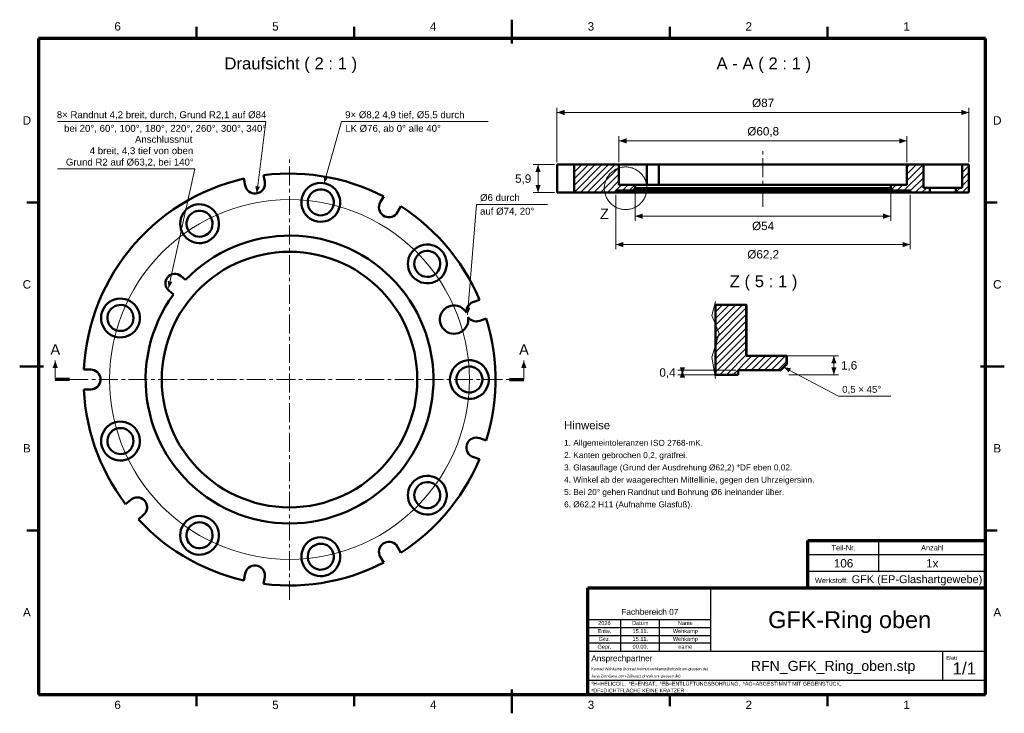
# Model space of a CAD drawing. Header units: millimetres. Extents: x 2 to 418, y 2 to 295.
import ezdxf

# ---------------------------------------------------------------- set-up
doc = ezdxf.new("R2010")
doc.units = ezdxf.units.MM
doc.linetypes.add('MITTELLINIE', pattern=[12.5, 8, -1.5, 1.5, -1.5])
for name, color, linetype in [('DUENN', 7, 'Continuous'), ('FLAECHE', 7, 'Continuous'), ('KONTUR', 7, 'Continuous'), ('LINIEN', 7, 'Continuous'), ('MITTELLINIE', 7, 'MITTELLINIE'), ('TEXT', 7, 'Continuous')]:
    doc.layers.add(name, color=color, linetype=linetype)
doc.styles.add('RFN', font='arial.ttf')

msp = doc.modelspace()

# ---------------------------------------------------------------- hatches: boundary and pattern name
at = {"layer": 'FLAECHE'}
for points in [[(229, 255.8), (232.2, 254.7), (232.2, 256.9), (229, 255.8)], [(403, 255.8), (399.8, 256.9), (399.8, 254.7), (403, 255.8)], [(255.2, 243.8), (258.4, 242.7), (258.4, 244.9), (255.2, 243.8)], [(376.8, 243.8), (373.6, 244.9), (373.6, 242.7), (376.8, 243.8)], [(221, 233.8), (219.9, 230.6), (222.1, 230.6), (221, 233.8)], [(130.62, 225.92), (132.4, 228.54), (130.48, 229.08), (130.62, 225.92)], [(102.14, 221.59), (103.51, 224.44), (101.53, 224.69), (102.14, 221.59)], [(221, 222), (222.1, 225.2), (219.9, 225.2), (221, 222)], [(262, 212), (265.2, 210.9), (265.2, 213.1), (262, 212)], [(370, 212), (366.8, 213.1), (366.8, 210.9), (370, 212)], [(253.8, 200), (257, 198.9), (257, 201.1), (253.8, 200)], [(378.2, 200), (375, 201.1), (375, 198.9), (378.2, 200)], [(64.89, 181.52), (66.51, 184.23), (64.56, 184.66), (64.89, 181.52)], [(191.18, 170.36), (192.42, 173.27), (190.42, 173.43), (191.18, 170.36)], [(17, 151), (15.9, 147.8), (18.1, 147.8), (17, 151)], [(215, 151), (213.9, 147.8), (216.1, 147.8), (215, 151)], [(346, 153), (344.9, 149.8), (347.1, 149.8), (346, 153)], [(282, 145), (283.1, 148.2), (280.9, 148.2), (282, 145)], [(282, 147), (280.9, 143.8), (283.1, 143.8), (282, 147)], [(324.75, 148.25), (326.94, 145.97), (327.87, 147.74), (324.75, 148.25)], [(346, 145), (347.1, 148.2), (344.9, 148.2), (346, 145)]]:
    msp.add_hatch(color=7, dxfattribs=at).paths.add_polyline_path(points)

# ---------------------------------------------------------------- linework, layer by layer
at = {"layer": 'DUENN', "lineweight": 20}
for p, q in [((229, 234.8), (229, 257.8)), ((229, 255.8), (403, 255.8)), ((403, 234.8), (403, 257.8)), ((106, 252), (18, 252)), ((102.14, 221.59), (106, 252)), ((130.62, 225.92), (138, 252)), ((138, 252), (200, 252)), ((255.2, 234.8), (255.2, 245.8)), ((376.8, 234.8), (376.8, 245.8)), ((255.2, 243.8), (376.8, 243.8)), ((228, 233.8), (219, 233.8)), ((221, 222), (221, 233.8)), ((236.2, 222.06), (247.94, 233.8)), ((236.2, 224.89), (245.11, 233.8)), ((236.2, 227.71), (242.29, 233.8)), ((236.2, 230.54), (239.46, 233.8)), ((236.2, 233.37), (236.63, 233.8)), ((238.97, 222), (250.77, 233.8)), ((241.8, 222), (253.6, 233.8)), ((376.8, 226.89), (383.71, 233.8)), ((376.8, 229.72), (380.88, 233.8)), ((376.8, 232.55), (378.05, 233.8)), ((400.2, 233.32), (400.68, 233.8)), ((400.2, 230.49), (403, 233.29)), ((76, 232), (18, 232)), ((64.89, 181.52), (76, 232)), ((244.63, 222), (255.2, 232.57)), ((247.46, 222), (255.2, 229.74)), ((375.54, 222.8), (383.8, 231.06)), ((400.2, 227.67), (403, 230.47)), ((250.28, 222), (255.2, 226.92)), ((253.91, 222.8), (256.31, 225.2)), ((256.74, 222.8), (259.14, 225.2)), ((259.57, 222.8), (261.97, 225.2)), ((370.44, 223.36), (372.28, 225.2)), ((372.71, 222.8), (375.11, 225.2)), ((378.2, 222.64), (383.8, 228.24)), ((380.39, 222), (383.8, 225.41)), ((400.19, 222), (403, 224.81)), ((400.2, 224.84), (403, 227.64)), ((228, 222), (219, 222)), ((253.11, 222), (253.8, 222.69)), ((253.8, 221), (253.8, 198)), ((262, 222.8), (262, 210)), ((370, 222.8), (370, 210)), ((378.2, 221), (378.2, 198)), ((383.22, 222), (385.22, 224)), ((386.05, 222), (386.5, 222.45)), ((397.5, 222.14), (399.36, 224)), ((191.18, 170.36), (195, 217)), ((195, 217), (225, 217)), ((262, 212), (370, 212)), ((253.8, 200), (378.2, 200)), ((296, 163.06), (307.44, 174.5)), ((296, 165.89), (304.61, 174.5)), ((296, 168.72), (301.78, 174.5)), ((296, 171.55), (298.95, 174.5)), ((296, 174.38), (296.12, 174.5)), ((296, 160.24), (309, 173.24)), ((296, 157.41), (309, 170.41)), ((296, 154.58), (309, 167.58)), ((296, 151.75), (309, 164.75)), ((296, 148.92), (309, 161.92)), ((296, 146.09), (309, 159.09)), ((297.74, 145), (309, 156.26)), ((17, 143), (17, 151)), ((215, 143), (215, 151)), ((300.56, 145), (309, 153.44)), ((303.39, 145), (311.39, 153)), ((308.22, 147), (314.22, 153)), ((310, 153), (348, 153)), ((311.05, 147), (317.05, 153)), ((313.88, 147), (319.88, 153)), ((316.71, 147), (322.71, 153)), ((319.53, 147), (325.53, 153)), ((322.36, 147), (326, 150.64)), ((346, 145), (346, 153)), ((304.5, 147), (280, 147)), ((282, 145), (282, 147)), ((324.75, 148.25), (348, 136)), ((304.5, 145), (280, 145)), ((327, 145), (348, 145)), ((348, 136), (370, 136))]:
    msp.add_line(p, q, dxfattribs=at)
for points in [[(267, 223.8), (266.99, 224.27), (266.95, 224.74), (266.89, 225.21), (266.8, 225.67), (266.69, 226.13), (266.56, 226.58), (266.4, 227.03), (266.22, 227.46), (266.02, 227.89), (265.79, 228.3), (265.55, 228.7), (265.28, 229.09), (264.99, 229.46), (264.69, 229.82), (264.36, 230.16), (264.02, 230.49), (263.66, 230.79), (263.29, 231.08), (262.9, 231.35), (262.5, 231.59), (262.09, 231.82), (261.66, 232.02), (261.23, 232.2), (260.78, 232.36), (260.33, 232.49), (259.87, 232.6), (259.41, 232.69), (258.94, 232.75), (258.47, 232.79), (258, 232.8), (257.53, 232.79), (257.06, 232.75), (256.59, 232.69), (256.13, 232.6), (255.67, 232.49), (255.22, 232.36), (254.77, 232.2), (254.34, 232.02), (253.91, 231.82), (253.5, 231.59), (253.1, 231.35), (252.71, 231.08), (252.34, 230.79), (251.98, 230.49), (251.64, 230.16), (251.31, 229.82), (251.01, 229.46), (250.72, 229.09), (250.45, 228.7), (250.21, 228.3), (249.98, 227.89), (249.78, 227.46), (249.6, 227.03), (249.44, 226.58), (249.31, 226.13), (249.2, 225.67), (249.11, 225.21), (249.05, 224.74), (249.01, 224.27), (249, 223.8), (249.01, 223.33), (249.05, 222.86), (249.11, 222.39), (249.2, 221.93), (249.31, 221.47), (249.44, 221.02), (249.6, 220.57), (249.78, 220.14), (249.98, 219.71), (250.21, 219.3), (250.45, 218.9), (250.72, 218.51), (251.01, 218.14), (251.31, 217.78), (251.64, 217.44), (251.98, 217.11), (252.34, 216.81), (252.71, 216.52), (253.1, 216.25), (253.5, 216.01), (253.91, 215.78), (254.34, 215.58), (254.77, 215.4), (255.22, 215.24), (255.67, 215.11), (256.13, 215), (256.59, 214.91), (257.06, 214.85), (257.53, 214.81), (258, 214.8), (258.47, 214.81), (258.94, 214.85), (259.41, 214.91), (259.87, 215), (260.33, 215.11), (260.78, 215.24), (261.23, 215.4), (261.66, 215.58), (262.09, 215.78), (262.5, 216.01), (262.9, 216.25), (263.29, 216.52), (263.66, 216.81), (264.02, 217.11), (264.36, 217.44), (264.69, 217.78), (264.99, 218.14), (265.28, 218.51), (265.55, 218.9), (265.79, 219.3), (266.02, 219.71), (266.22, 220.14), (266.4, 220.57), (266.56, 221.02), (266.69, 221.47), (266.8, 221.93), (266.89, 222.39), (266.95, 222.86), (266.99, 223.33), (267, 223.8)], [(296, 143.5), (294.5, 152.5), (297.5, 162.5), (294.5, 170), (296, 176)]]:
    msp.add_lwpolyline(points, dxfattribs=at)
at = {"layer": 'KONTUR', "lineweight": 50}
for p, q in [((76.67, 287), (76.67, 292)), ((143.33, 287), (143.33, 292)), ((210, 285), (210, 295)), ((276.67, 287), (276.67, 292)), ((343.33, 287), (343.33, 292)), ((229.1, 233.8), (232, 233.8)), ((229.1, 222), (229.1, 233.8)), ((236.2, 233.8), (255.2, 233.8)), ((236.2, 233.8), (236.2, 222)), ((255.2, 225.2), (255.2, 233.8)), ((266.95, 225.2), (266.95, 233.8)), ((270.16, 233.8), (272.1, 233.8)), ((272.1, 233.8), (272.1, 225.2)), ((376.8, 225.2), (376.8, 233.8)), ((376.8, 233.8), (383.8, 233.8)), ((383.8, 233.8), (383.8, 224)), ((400.2, 233.8), (403, 233.8)), ((400.2, 224), (400.2, 233.8)), ((403, 222), (403, 233.8)), ((105.05, 229.31), (105.55, 226.45)), ((97.28, 224.99), (96.77, 227.85)), ((255.2, 225.2), (262, 225.2)), ((262, 225.2), (262, 223.8)), ((370, 225.2), (376.8, 225.2)), ((370, 223.8), (370, 225.2)), ((232, 222), (229.1, 222)), ((253.8, 222), (236.2, 222)), ((253.8, 222.8), (261, 222.8)), ((253.8, 222.8), (253.8, 222)), ((262, 223.8), (261, 222.8)), ((370, 223.8), (371, 222.8)), ((371, 222.8), (378.2, 222.8)), ((378.2, 222.8), (378.2, 222)), ((386.5, 222), (378.2, 222)), ((383.8, 224), (386.5, 224)), ((386.5, 224), (386.5, 222)), ((397.5, 222), (397.5, 224)), ((397.5, 224), (400.2, 224)), ((403, 222), (397.5, 222)), ((10, 217.75), (5, 217.75)), ((154.36, 217.85), (155.81, 220.36)), ((410, 217.75), (415, 217.75)), ((163.09, 216.16), (161.64, 213.65)), ((70.16, 186.69), (72.1, 185.06)), ((66.95, 178.93), (65.01, 180.56)), ((193.5, 175.68), (196.22, 176.67)), ((296, 174.5), (309, 174.5)), ((296, 145), (296, 174.5)), ((309, 153), (309, 174.5)), ((309.08, 153), (309.08, 174.5)), ((199.09, 168.77), (196.37, 167.78)), ((309, 153), (326, 153)), ((326, 153), (326, 149.5)), ((326.09, 149.5), (326.09, 153)), ((2, 148.5), (12, 148.5)), ((29.1, 147.2), (32, 147.2)), ((305.5, 147), (323.5, 147)), ((305.5, 147), (305.5, 145)), ((305.58, 147), (305.58, 145)), ((326, 149.5), (323.5, 147)), ((408, 148.5), (418, 148.5)), ((305.5, 145), (296, 145)), ((32, 138.8), (29.1, 138.8)), ((196.37, 118.22), (199.09, 117.23)), ((196.22, 109.33), (193.5, 110.32)), ((46.73, 90.36), (48.95, 92.22)), ((54.35, 85.79), (52.13, 83.93)), ((10, 79.25), (5, 79.25)), ((410, 79.25), (415, 79.25)), ((161.64, 72.35), (163.09, 69.84)), ((155.81, 65.64), (154.36, 68.15)), ((96.77, 58.15), (97.28, 61.01)), ((105.55, 59.55), (105.05, 56.69)), ((76.67, 5), (76.67, 10)), ((143.33, 5), (143.33, 10)), ((210, 2), (210, 12)), ((276.67, 5), (276.67, 10)), ((343.33, 5), (343.33, 10))]:
    msp.add_line(p, q, dxfattribs=at)
at = {"layer": 'KONTUR', "lineweight": 70}
for p, q in [((410, 287), (10, 287)), ((10, 287), (10, 10)), ((410, 10), (410, 287)), ((23, 143), (17, 143)), ((209, 143), (215, 143)), ((335, 55), (335, 75)), ((335, 75), (410, 75)), ((242, 55), (410, 55)), ((242, 10), (242, 55)), ((10, 10), (410, 10)), ((242, 10), (410, 10))]:
    msp.add_line(p, q, dxfattribs=at)
at = {"layer": 'KONTUR', "lineweight": 50}
for points in [[(232, 233.8), (232.47, 233.8), (232.93, 233.8), (233.39, 233.8), (233.82, 233.8), (234.23, 233.8), (234.62, 233.8), (234.97, 233.8), (235.28, 233.8), (235.56, 233.8), (235.78, 233.8), (235.96, 233.8), (236.09, 233.8), (236.17, 233.8), (236.2, 233.8)], [(266.95, 233.8), (265.38, 233.8), (263.91, 233.8), (262.55, 233.8), (261.3, 233.8), (260.15, 233.8), (259.13, 233.8), (258.21, 233.8), (257.42, 233.8), (256.74, 233.8), (256.19, 233.8), (255.76, 233.8), (255.45, 233.8), (255.26, 233.8), (255.2, 233.8)], [(266.95, 233.8), (267.2, 233.8), (267.44, 233.8), (267.69, 233.8), (267.93, 233.8), (268.17, 233.8), (268.41, 233.8), (268.65, 233.8), (268.89, 233.8), (269.11, 233.8), (269.34, 233.8), (269.55, 233.8), (269.76, 233.8), (269.96, 233.8), (270.16, 233.8)], [(376.8, 233.8), (375.93, 233.8), (373.33, 233.8), (369.08, 233.8), (363.3, 233.8), (356.17, 233.8), (347.87, 233.8), (338.66, 233.8), (328.8, 233.8), (318.57, 233.8), (308.27, 233.8), (298.19, 233.8), (288.62, 233.8), (279.84, 233.8), (272.1, 233.8)], [(383.8, 233.8), (384.01, 233.8), (384.61, 233.8), (385.59, 233.8), (386.89, 233.8), (388.44, 233.8), (390.18, 233.8), (392, 233.8), (393.82, 233.8), (395.56, 233.8), (397.11, 233.8), (398.41, 233.8), (399.39, 233.8), (399.99, 233.8), (400.2, 233.8)], [(155.81, 220.36), (152.68, 221.89), (149.49, 223.3), (146.24, 224.58), (142.95, 225.72), (139.61, 226.74), (136.23, 227.62), (132.82, 228.36), (129.39, 228.96), (125.93, 229.43), (122.46, 229.76), (118.97, 229.95), (115.48, 230), (112, 229.91), (108.52, 229.68), (105.05, 229.31)], [(96.77, 227.85), (93.23, 226.97), (89.74, 225.94), (86.28, 224.77), (82.88, 223.45), (79.54, 221.99), (76.26, 220.39), (73.05, 218.66), (69.92, 216.79), (66.87, 214.8), (63.9, 212.67), (61.02, 210.43), (58.25, 208.07), (55.57, 205.59), (53, 203), (50.54, 200.31), (48.2, 197.51), (45.97, 194.62), (43.87, 191.64), (41.89, 188.58), (40.05, 185.43), (38.34, 182.21), (36.76, 178.92), (35.33, 175.57), (34.03, 172.16), (32.88, 168.7), (31.88, 165.19), (31.02, 161.65), (30.31, 158.07), (29.76, 154.46), (29.35, 150.84), (29.1, 147.2)], [(105.55, 226.45), (105.61, 225.68), (105.53, 224.91), (105.31, 224.17), (104.96, 223.48), (104.49, 222.86), (103.91, 222.35), (103.25, 221.95), (102.52, 221.67), (101.76, 221.54), (100.98, 221.55), (100.22, 221.7), (99.5, 221.98), (98.85, 222.4), (98.28, 222.93), (97.82, 223.55), (97.48, 224.25), (97.28, 224.99)], [(127.77, 209.77), (126.66, 210.05), (125.6, 210.48), (124.61, 211.05), (123.71, 211.75), (122.92, 212.57), (122.24, 213.5), (121.71, 214.51), (121.31, 215.59), (121.08, 216.7), (121, 217.85), (121.08, 218.99), (121.31, 220.11), (121.71, 221.18), (122.24, 222.19), (122.92, 223.12), (123.71, 223.94), (124.61, 224.64), (125.6, 225.22), (126.66, 225.64), (127.77, 225.92), (128.91, 226.04), (130.05, 226), (131.18, 225.8), (132.27, 225.45), (133.3, 224.95), (134.25, 224.31), (135.1, 223.54), (135.83, 222.67), (136.44, 221.7), (136.9, 220.65), (137.22, 219.55), (137.38, 218.42), (137.38, 217.27), (137.22, 216.14), (136.9, 215.04), (136.44, 214), (135.83, 213.03), (135.1, 212.15), (134.25, 211.38), (133.3, 210.74), (132.27, 210.24), (131.18, 209.89), (130.05, 209.69), (128.91, 209.65), (127.77, 209.77)], [(262, 225.2), (263.35, 225.2), (267.35, 225.2), (273.78, 225.2), (282.33, 225.2), (292.57, 225.2), (303.98, 225.2), (316, 225.2), (328.02, 225.2), (339.43, 225.2), (349.67, 225.2), (358.22, 225.2), (364.65, 225.2), (368.65, 225.2), (370, 225.2)], [(128.24, 212.43), (129.17, 212.35), (130.1, 212.42), (131.01, 212.65), (131.86, 213.03), (132.63, 213.55), (133.31, 214.19), (133.87, 214.94), (134.29, 215.77), (134.57, 216.66), (134.69, 217.59), (134.66, 218.52), (134.46, 219.43), (134.12, 220.3), (133.63, 221.1), (133.02, 221.8), (132.3, 222.39), (131.49, 222.85), (130.61, 223.16), (129.69, 223.32), (128.76, 223.33), (127.84, 223.17), (126.96, 222.87), (126.14, 222.42), (125.41, 221.83), (124.79, 221.14), (124.3, 220.34), (123.95, 219.48), (123.75, 218.57), (123.7, 217.64), (123.82, 216.71), (124.08, 215.82), (124.5, 214.98), (125.05, 214.23), (125.72, 213.58), (126.49, 213.06), (127.34, 212.67), (128.24, 212.43)], [(236.2, 222), (236.17, 222), (236.09, 222), (235.96, 222), (235.78, 222), (235.56, 222), (235.28, 222), (234.97, 222), (234.62, 222), (234.23, 222), (233.82, 222), (233.39, 222), (232.93, 222), (232.47, 222), (232, 222)], [(378.2, 222), (376.64, 222), (372.04, 222), (364.63, 222), (354.78, 222), (342.99, 222), (329.84, 222), (316, 222), (302.16, 222), (289.01, 222), (277.22, 222), (267.37, 222), (259.96, 222), (255.36, 222), (253.8, 222)], [(261, 222.8), (262.38, 222.8), (266.45, 222.8), (273, 222.8), (281.71, 222.8), (292.14, 222.8), (303.76, 222.8), (316, 222.8), (328.24, 222.8), (339.86, 222.8), (350.29, 222.8), (359, 222.8), (365.55, 222.8), (369.62, 222.8), (371, 222.8)], [(370, 223.8), (368.65, 223.8), (364.65, 223.8), (358.22, 223.8), (349.67, 223.8), (339.43, 223.8), (328.02, 223.8), (316, 223.8), (303.98, 223.8), (292.57, 223.8), (282.33, 223.8), (273.78, 223.8), (267.35, 223.8), (263.35, 223.8), (262, 223.8)], [(397.5, 224), (397.36, 224), (396.96, 224), (396.3, 224), (395.43, 224), (394.39, 224), (393.22, 224), (392, 224), (390.78, 224), (389.61, 224), (388.57, 224), (387.7, 224), (387.04, 224), (386.64, 224), (386.5, 224)], [(397.5, 222), (397.36, 222), (396.96, 222), (396.3, 222), (395.43, 222), (394.39, 222), (393.22, 222), (392, 222), (390.78, 222), (389.61, 222), (388.57, 222), (387.7, 222), (387.04, 222), (386.64, 222), (386.5, 222)], [(82.1, 201.72), (81.07, 201.22), (79.98, 200.86), (78.86, 200.66), (77.71, 200.62), (76.58, 200.74), (75.47, 201.02), (74.41, 201.45), (73.41, 202.02), (72.51, 202.72), (71.72, 203.55), (71.05, 204.47), (70.51, 205.48), (70.12, 206.56), (69.88, 207.68), (69.8, 208.82), (69.88, 209.96), (70.12, 211.08), (70.51, 212.15), (71.05, 213.16), (71.72, 214.09), (72.51, 214.91), (73.41, 215.62), (74.41, 216.19), (75.47, 216.62), (76.58, 216.89), (77.71, 217.01), (78.86, 216.97), (79.98, 216.77), (81.07, 216.42), (82.1, 215.92), (83.05, 215.28), (83.9, 214.51), (84.63, 213.64), (85.24, 212.67), (85.71, 211.62), (86.02, 210.52), (86.18, 209.39), (86.18, 208.25), (86.02, 207.11), (85.71, 206.01), (85.24, 204.97), (84.63, 204), (83.9, 203.12), (83.05, 202.36), (82.1, 201.72)], [(161.64, 213.65), (161.19, 213.01), (160.63, 212.47), (159.99, 212.05), (159.27, 211.74), (158.52, 211.58), (157.74, 211.55), (156.98, 211.67), (156.24, 211.93), (155.57, 212.32), (154.98, 212.82), (154.5, 213.43), (154.13, 214.11), (153.9, 214.85), (153.8, 215.62), (153.85, 216.39), (154.04, 217.14), (154.36, 217.85)], [(80.75, 204.05), (81.52, 204.59), (82.18, 205.24), (82.72, 206), (83.13, 206.84), (83.39, 207.74), (83.5, 208.66), (83.45, 209.59), (83.24, 210.5), (82.88, 211.36), (82.38, 212.15), (81.75, 212.84), (81.02, 213.42), (80.19, 213.86), (79.31, 214.16), (78.39, 214.3), (77.46, 214.29), (76.54, 214.12), (75.66, 213.8), (74.86, 213.33), (74.14, 212.73), (73.53, 212.03), (73.05, 211.22), (72.72, 210.35), (72.54, 209.44), (72.51, 208.51), (72.64, 207.58), (72.93, 206.7), (73.36, 205.87), (73.92, 205.13), (74.61, 204.49), (75.39, 203.98), (76.24, 203.61), (77.15, 203.38), (78.08, 203.32), (79.01, 203.41), (79.91, 203.66), (80.75, 204.05)], [(196.22, 176.67), (194.81, 179.86), (193.27, 182.99), (191.6, 186.05), (189.81, 189.05), (187.91, 191.97), (185.89, 194.81), (183.75, 197.58), (181.51, 200.25), (179.16, 202.83), (176.71, 205.31), (174.17, 207.7), (171.53, 209.98), (168.8, 212.15), (165.98, 214.21), (163.09, 216.16)], [(66.95, 178.93), (65.18, 176.37), (63.53, 173.72), (62.03, 171), (60.67, 168.19), (59.45, 165.32), (58.38, 162.4), (57.46, 159.42), (56.69, 156.4), (56.09, 153.34), (55.63, 150.26), (55.34, 147.16), (55.21, 144.04), (55.24, 140.93), (55.42, 137.82), (55.77, 134.72), (56.27, 131.64), (56.93, 128.6), (57.75, 125.59), (58.71, 122.63), (59.83, 119.72), (61.1, 116.87), (62.51, 114.09), (64.06, 111.39), (65.75, 108.77), (67.57, 106.24), (69.52, 103.81), (71.59, 101.48), (73.77, 99.26), (76.07, 97.15), (78.47, 95.16), (80.97, 93.3), (83.57, 91.57), (86.24, 89.98), (89, 88.52), (91.83, 87.21), (94.72, 86.05), (97.66, 85.03), (100.66, 84.17), (103.69, 83.46), (106.76, 82.91), (109.85, 82.51), (112.96, 82.28), (116.07, 82.2), (119.19, 82.28), (122.3, 82.53), (125.39, 82.93), (128.45, 83.49), (131.48, 84.2), (134.48, 85.08), (137.42, 86.1), (140.31, 87.27), (143.13, 88.59), (145.88, 90.05), (148.56, 91.65), (151.15, 93.39), (153.64, 95.25), (156.04, 97.25), (158.33, 99.36), (160.51, 101.58), (162.58, 103.92), (164.52, 106.36), (166.33, 108.89), (168.01, 111.51), (169.56, 114.22), (170.96, 117), (172.22, 119.85), (173.33, 122.76), (174.3, 125.73), (175.1, 128.74), (175.76, 131.79), (176.25, 134.86), (176.59, 137.96), (176.77, 141.07), (176.79, 144.19), (176.65, 147.3), (176.35, 150.4), (175.89, 153.49), (175.27, 156.54), (174.5, 159.56), (173.58, 162.54), (172.5, 165.46), (171.27, 168.33), (169.9, 171.13), (168.39, 173.85), (166.74, 176.49), (164.96, 179.05), (163.05, 181.51), (161.01, 183.87), (158.86, 186.12), (156.59, 188.26), (154.22, 190.28), (151.75, 192.18), (149.18, 193.95), (146.53, 195.58), (143.79, 197.08), (140.98, 198.43), (138.11, 199.64), (135.18, 200.7), (132.2, 201.6), (129.17, 202.36), (126.12, 202.95), (123.03, 203.39), (119.93, 203.67), (116.81, 203.79), (113.7, 203.76), (110.59, 203.56), (107.49, 203.2), (104.42, 202.69), (101.37, 202.01), (98.37, 201.19), (95.41, 200.21), (92.51, 199.08), (89.66, 197.8), (86.89, 196.38), (84.19, 194.82), (81.58, 193.12), (79.06, 191.29), (76.63, 189.33), (74.31, 187.26), (72.1, 185.06)], [(167.94, 186.58), (167.27, 187.51), (166.73, 188.52), (166.34, 189.59), (166.1, 190.71), (166.02, 191.85), (166.1, 192.99), (166.34, 194.11), (166.73, 195.19), (167.27, 196.2), (167.94, 197.12), (168.73, 197.95), (169.63, 198.65), (170.62, 199.22), (171.69, 199.65), (172.8, 199.93), (173.93, 200.05), (175.08, 200.01), (176.2, 199.81), (177.29, 199.45), (178.32, 198.95), (179.27, 198.31), (180.12, 197.55), (180.85, 196.67), (181.46, 195.7), (181.92, 194.66), (182.24, 193.56), (182.4, 192.42), (182.4, 191.28), (182.24, 190.15), (181.92, 189.05), (181.46, 188), (180.85, 187.03), (180.12, 186.16), (179.27, 185.39), (178.32, 184.75), (177.29, 184.25), (176.2, 183.9), (175.08, 183.7), (173.93, 183.66), (172.8, 183.78), (171.69, 184.05), (170.62, 184.48), (169.63, 185.05), (168.73, 185.76), (167.94, 186.58)], [(62, 143), (62.08, 145.92), (62.32, 148.84), (62.71, 151.74), (63.26, 154.61), (63.97, 157.45), (64.83, 160.24), (65.84, 162.99), (66.99, 165.67), (68.29, 168.29), (69.73, 170.84), (71.3, 173.3), (73.01, 175.68), (74.84, 177.96), (76.8, 180.14), (78.86, 182.2), (81.04, 184.16), (83.32, 185.99), (85.7, 187.7), (88.16, 189.27), (90.71, 190.71), (93.33, 192.01), (96.01, 193.16), (98.76, 194.17), (101.55, 195.03), (104.39, 195.74), (107.26, 196.29), (110.16, 196.68), (113.08, 196.92), (116, 197), (118.92, 196.92), (121.84, 196.68), (124.74, 196.29), (127.61, 195.74), (130.45, 195.03), (133.24, 194.17), (135.99, 193.16), (138.67, 192.01), (141.29, 190.71), (143.84, 189.27), (146.3, 187.7), (148.68, 185.99), (150.96, 184.16), (153.14, 182.2), (155.2, 180.14), (157.16, 177.96), (158.99, 175.68), (160.7, 173.3), (162.27, 170.84), (163.71, 168.29), (165.01, 165.67), (166.16, 162.99), (167.17, 160.24), (168.03, 157.45), (168.74, 154.61), (169.29, 151.74), (169.68, 148.84), (169.92, 145.92), (170, 143), (169.92, 140.08), (169.68, 137.16), (169.29, 134.26), (168.74, 131.39), (168.03, 128.55), (167.17, 125.76), (166.16, 123.01), (165.01, 120.33), (163.71, 117.71), (162.27, 115.16), (160.7, 112.7), (158.99, 110.32), (157.16, 108.04), (155.2, 105.86), (153.14, 103.8), (150.96, 101.84), (148.68, 100.01), (146.3, 98.3), (143.84, 96.73), (141.29, 95.29), (138.67, 93.99), (135.99, 92.84), (133.24, 91.83), (130.45, 90.97), (127.61, 90.26), (124.74, 89.71), (121.84, 89.32), (118.92, 89.08), (116, 89), (113.08, 89.08), (110.16, 89.32), (107.26, 89.71), (104.39, 90.26), (101.55, 90.97), (98.76, 91.83), (96.01, 92.84), (93.33, 93.99), (90.71, 95.29), (88.16, 96.73), (85.7, 98.3), (83.32, 100.01), (81.04, 101.84), (78.86, 103.8), (76.8, 105.86), (74.84, 108.04), (73.01, 110.32), (71.3, 112.7), (69.73, 115.16), (68.29, 117.71), (66.99, 120.33), (65.84, 123.01), (64.83, 125.76), (63.97, 128.55), (63.26, 131.39), (62.71, 134.26), (62.32, 137.16), (62.08, 140.08), (62, 143)], [(170.01, 188.32), (170.66, 187.66), (171.42, 187.11), (172.27, 186.71), (173.16, 186.45), (174.09, 186.35), (175.02, 186.41), (175.93, 186.62), (176.79, 186.99), (177.57, 187.49), (178.26, 188.12), (178.83, 188.86), (179.27, 189.68), (179.57, 190.57), (179.71, 191.49), (179.69, 192.42), (179.51, 193.34), (179.19, 194.21), (178.72, 195.02), (178.12, 195.73), (177.41, 196.33), (176.6, 196.81), (175.73, 197.14), (174.81, 197.32), (173.88, 197.34), (172.96, 197.21), (172.07, 196.92), (171.25, 196.48), (170.51, 195.91), (169.88, 195.23), (169.37, 194.44), (169, 193.59), (168.78, 192.68), (168.72, 191.75), (168.82, 190.82), (169.07, 189.92), (169.47, 189.08), (170.01, 188.32)], [(65.01, 180.56), (64.47, 181.12), (64.04, 181.78), (63.75, 182.5), (63.6, 183.28), (63.61, 184.06), (63.77, 184.83), (64.08, 185.55), (64.52, 186.2), (65.08, 186.74), (65.74, 187.17), (66.47, 187.46), (67.24, 187.61), (68.02, 187.6), (68.79, 187.44), (69.51, 187.13), (70.16, 186.69)], [(52.29, 166.19), (51.82, 165.14), (51.22, 164.17), (50.48, 163.3), (49.63, 162.53), (48.68, 161.89), (47.66, 161.39), (46.57, 161.04), (45.44, 160.84), (44.3, 160.8), (43.16, 160.92), (42.05, 161.19), (40.99, 161.62), (40, 162.2), (39.1, 162.9), (38.3, 163.72), (37.63, 164.65), (37.09, 165.66), (36.7, 166.73), (36.46, 167.85), (36.38, 168.99), (36.46, 170.13), (36.7, 171.25), (37.09, 172.33), (37.63, 173.34), (38.3, 174.26), (39.1, 175.09), (40, 175.79), (40.99, 176.36), (42.05, 176.79), (43.16, 177.07), (44.3, 177.19), (45.44, 177.15), (46.57, 176.95), (47.66, 176.6), (48.68, 176.09), (49.63, 175.46), (50.48, 174.69), (51.22, 173.81), (51.82, 172.84), (52.29, 171.8), (52.6, 170.7), (52.76, 169.57), (52.76, 168.42), (52.6, 167.29), (52.29, 166.19)], [(190.76, 171.26), (190.75, 172.06), (190.89, 172.85), (191.17, 173.59), (191.59, 174.27), (192.13, 174.86), (192.78, 175.33), (193.5, 175.68)], [(49.75, 167.11), (50, 168.01), (50.08, 168.94), (50.01, 169.87), (49.79, 170.78), (49.41, 171.63), (48.89, 172.41), (48.26, 173.09), (47.51, 173.65), (46.68, 174.08), (45.79, 174.36), (44.87, 174.49), (43.94, 174.46), (43.02, 174.27), (42.15, 173.93), (41.35, 173.45), (40.65, 172.84), (40.06, 172.12), (39.59, 171.31), (39.27, 170.43), (39.11, 169.51), (39.1, 168.58), (39.25, 167.66), (39.55, 166.78), (40, 165.96), (40.58, 165.23), (41.27, 164.6), (42.06, 164.11), (42.92, 163.75), (43.83, 163.54), (44.76, 163.5), (45.69, 163.61), (46.59, 163.87), (47.42, 164.28), (48.18, 164.83), (48.83, 165.5), (49.36, 166.27), (49.75, 167.11)], [(191.44, 169.4), (191.54, 168.45), (191.48, 167.48), (191.27, 166.54), (190.91, 165.65), (190.42, 164.82), (189.8, 164.08), (189.06, 163.46), (188.24, 162.95), (187.35, 162.59), (186.41, 162.37), (185.45, 162.31), (184.49, 162.4), (183.55, 162.65), (182.67, 163.04), (181.86, 163.56), (181.15, 164.21), (180.55, 164.97), (180.08, 165.81), (179.75, 166.72), (179.57, 167.66), (179.55, 168.63), (179.67, 169.58), (179.95, 170.51), (180.38, 171.37), (180.94, 172.16), (181.61, 172.85), (182.39, 173.42), (183.25, 173.86), (184.17, 174.15), (185.12, 174.29), (186.08, 174.28), (187.03, 174.12), (187.94, 173.81), (188.79, 173.35), (189.56, 172.76), (190.22, 172.06), (190.76, 171.26)], [(309.08, 174.5), (309.07, 174.5), (309.06, 174.5), (309.05, 174.5), (309.04, 174.5), (309.03, 174.5), (309.03, 174.5), (309.02, 174.5), (309.02, 174.5), (309.01, 174.5), (309.01, 174.5), (309, 174.5), (309, 174.5), (309, 174.5), (309, 174.5)], [(196.37, 167.78), (195.6, 167.58), (194.8, 167.53), (194.01, 167.63), (193.25, 167.88), (192.55, 168.27), (191.94, 168.78), (191.44, 169.4)], [(199.09, 117.23), (200.06, 120.58), (200.89, 123.97), (201.59, 127.38), (202.14, 130.83), (202.56, 134.29), (202.84, 137.77), (202.98, 141.26), (202.98, 144.74), (202.84, 148.23), (202.56, 151.71), (202.14, 155.17), (201.59, 158.62), (200.89, 162.03), (200.06, 165.42), (199.09, 168.77)], [(183.8, 143), (183.88, 144.14), (184.12, 145.26), (184.51, 146.34), (185.05, 147.35), (185.72, 148.27), (186.51, 149.09), (187.41, 149.8), (188.41, 150.37), (189.47, 150.8), (190.58, 151.08), (191.71, 151.2), (192.86, 151.16), (193.98, 150.96), (195.07, 150.6), (196.1, 150.1), (197.05, 149.46), (197.9, 148.7), (198.63, 147.82), (199.24, 146.85), (199.71, 145.8), (200.02, 144.7), (200.18, 143.57), (200.18, 142.43), (200.02, 141.3), (199.71, 140.2), (199.24, 139.15), (198.63, 138.18), (197.9, 137.3), (197.05, 136.54), (196.1, 135.9), (195.07, 135.4), (193.98, 135.04), (192.86, 134.84), (191.71, 134.81), (190.58, 134.92), (189.47, 135.2), (188.41, 135.63), (187.41, 136.2), (186.51, 136.91), (185.72, 137.73), (185.05, 138.65), (184.51, 139.66), (184.12, 140.74), (183.88, 141.86), (183.8, 143)], [(326, 153), (326, 153), (326, 153), (326, 153), (326.01, 153), (326.01, 153), (326.02, 153), (326.02, 153), (326.03, 153), (326.04, 153), (326.05, 153), (326.06, 153), (326.07, 153), (326.08, 153), (326.09, 153)], [(32, 147.2), (32.77, 147.13), (33.52, 146.92), (34.21, 146.57), (34.83, 146.1), (35.35, 145.53), (35.76, 144.87), (36.04, 144.15), (36.18, 143.39), (36.18, 142.61), (36.04, 141.85), (35.76, 141.13), (35.35, 140.47), (34.83, 139.9), (34.21, 139.43), (33.52, 139.08), (32.77, 138.87), (32, 138.8)], [(186.5, 143), (186.58, 142.07), (186.81, 141.17), (187.2, 140.32), (187.72, 139.54), (188.37, 138.87), (189.12, 138.32), (189.95, 137.9), (190.84, 137.62), (191.77, 137.51), (192.7, 137.54), (193.61, 137.74), (194.48, 138.09), (195.27, 138.58), (195.97, 139.19), (196.56, 139.92), (197.01, 140.73), (197.32, 141.61), (197.48, 142.53), (197.48, 143.47), (197.32, 144.39), (197.01, 145.27), (196.56, 146.08), (195.97, 146.81), (195.27, 147.42), (194.48, 147.91), (193.61, 148.26), (192.7, 148.46), (191.77, 148.5), (190.84, 148.38), (189.95, 148.1), (189.12, 147.68), (188.37, 147.13), (187.72, 146.46), (187.2, 145.68), (186.81, 144.83), (186.58, 143.93), (186.5, 143)], [(323.5, 147), (323.5, 147), (323.5, 147), (323.5, 147), (323.51, 147), (323.51, 147), (323.52, 147), (323.52, 147), (323.53, 147), (323.54, 147), (323.55, 147), (323.56, 147), (323.57, 147), (323.58, 147), (323.59, 147)], [(323.59, 147), (323.77, 147.18), (323.95, 147.36), (324.13, 147.54), (324.31, 147.72), (324.49, 147.9), (324.67, 148.08), (324.85, 148.26), (325.03, 148.43), (325.2, 148.61), (325.38, 148.79), (325.56, 148.97), (325.74, 149.15), (325.92, 149.32), (326.09, 149.5)], [(326.09, 149.5), (326.08, 149.5), (326.07, 149.5), (326.06, 149.5), (326.05, 149.5), (326.04, 149.5), (326.03, 149.5), (326.02, 149.5), (326.02, 149.5), (326.01, 149.5), (326.01, 149.5), (326, 149.5), (326, 149.5), (326, 149.5), (326, 149.5)], [(305.58, 145), (305.57, 145), (305.56, 145), (305.55, 145), (305.54, 145), (305.53, 145), (305.53, 145), (305.52, 145), (305.51, 145), (305.51, 145), (305.51, 145), (305.5, 145), (305.5, 145), (305.5, 145), (305.5, 145)], [(29.1, 138.8), (29.34, 135.32), (29.72, 131.85), (30.23, 128.4), (30.89, 124.97), (31.68, 121.58), (32.61, 118.21), (33.67, 114.89), (34.86, 111.61), (36.18, 108.38), (37.64, 105.21), (39.21, 102.1), (40.92, 99.05), (42.74, 96.08), (44.68, 93.18), (46.73, 90.36)], [(52.29, 119.81), (52.6, 118.71), (52.76, 117.58), (52.76, 116.43), (52.6, 115.3), (52.29, 114.2), (51.82, 113.16), (51.22, 112.19), (50.48, 111.31), (49.63, 110.54), (48.68, 109.91), (47.66, 109.4), (46.57, 109.05), (45.44, 108.85), (44.3, 108.81), (43.16, 108.93), (42.05, 109.21), (40.99, 109.64), (40, 110.21), (39.1, 110.91), (38.3, 111.74), (37.63, 112.66), (37.09, 113.67), (36.7, 114.75), (36.46, 115.87), (36.38, 117.01), (36.46, 118.15), (36.7, 119.27), (37.09, 120.34), (37.63, 121.35), (38.3, 122.28), (39.1, 123.1), (40, 123.8), (40.99, 124.38), (42.05, 124.81), (43.16, 125.08), (44.3, 125.2), (45.44, 125.16), (46.57, 124.96), (47.66, 124.61), (48.68, 124.11), (49.63, 123.47), (50.48, 122.7), (51.22, 121.83), (51.82, 120.86), (52.29, 119.81)], [(49.75, 118.89), (49.36, 119.73), (48.83, 120.5), (48.18, 121.17), (47.42, 121.72), (46.59, 122.13), (45.69, 122.39), (44.76, 122.5), (43.83, 122.46), (42.92, 122.25), (42.06, 121.89), (41.27, 121.4), (40.58, 120.77), (40, 120.04), (39.55, 119.22), (39.25, 118.34), (39.1, 117.42), (39.11, 116.49), (39.27, 115.57), (39.59, 114.69), (40.06, 113.88), (40.65, 113.16), (41.35, 112.55), (42.15, 112.07), (43.02, 111.73), (43.94, 111.54), (44.87, 111.51), (45.79, 111.64), (46.68, 111.92), (47.51, 112.35), (48.26, 112.91), (48.89, 113.59), (49.41, 114.37), (49.79, 115.22), (50.01, 116.13), (50.08, 117.06), (50, 117.99), (49.75, 118.89)], [(193.5, 110.32), (192.8, 110.65), (192.17, 111.11), (191.64, 111.67), (191.21, 112.32), (190.92, 113.04), (190.76, 113.8), (190.75, 114.57), (190.87, 115.34), (191.14, 116.06), (191.53, 116.73), (192.04, 117.32), (192.65, 117.8), (193.34, 118.15), (194.08, 118.38), (194.85, 118.47), (195.62, 118.41), (196.37, 118.22)], [(163.09, 69.84), (165.98, 71.79), (168.8, 73.85), (171.53, 76.02), (174.17, 78.3), (176.71, 80.69), (179.16, 83.17), (181.51, 85.75), (183.75, 88.42), (185.89, 91.19), (187.91, 94.03), (189.81, 96.95), (191.6, 99.95), (193.27, 103.01), (194.81, 106.14), (196.22, 109.33)], [(167.94, 99.42), (168.73, 100.24), (169.63, 100.95), (170.62, 101.52), (171.69, 101.95), (172.8, 102.22), (173.93, 102.34), (175.08, 102.3), (176.2, 102.1), (177.29, 101.75), (178.32, 101.25), (179.27, 100.61), (180.12, 99.84), (180.85, 98.97), (181.46, 98), (181.92, 96.95), (182.24, 95.85), (182.4, 94.72), (182.4, 93.58), (182.24, 92.44), (181.92, 91.34), (181.46, 90.3), (180.85, 89.33), (180.12, 88.45), (179.27, 87.69), (178.32, 87.05), (177.29, 86.55), (176.2, 86.19), (175.08, 85.99), (173.93, 85.95), (172.8, 86.07), (171.69, 86.35), (170.62, 86.78), (169.63, 87.35), (168.73, 88.05), (167.94, 88.88), (167.27, 89.8), (166.73, 90.81), (166.34, 91.89), (166.1, 93.01), (166.02, 94.15), (166.1, 95.29), (166.34, 96.41), (166.73, 97.48), (167.27, 98.49), (167.94, 99.42)], [(170.01, 97.68), (169.47, 96.92), (169.07, 96.08), (168.82, 95.18), (168.72, 94.25), (168.78, 93.32), (169, 92.41), (169.37, 91.56), (169.88, 90.77), (170.51, 90.09), (171.25, 89.52), (172.07, 89.08), (172.96, 88.79), (173.88, 88.66), (174.81, 88.68), (175.73, 88.86), (176.6, 89.19), (177.41, 89.67), (178.12, 90.27), (178.72, 90.98), (179.19, 91.79), (179.51, 92.66), (179.69, 93.58), (179.71, 94.51), (179.57, 95.43), (179.27, 96.32), (178.83, 97.14), (178.26, 97.88), (177.57, 98.51), (176.79, 99.01), (175.93, 99.38), (175.02, 99.59), (174.09, 99.65), (173.16, 99.55), (172.27, 99.29), (171.42, 98.89), (170.66, 98.34), (170.01, 97.68)], [(48.95, 92.22), (49.59, 92.66), (50.3, 92.98), (51.05, 93.16), (51.82, 93.2), (52.59, 93.1), (53.33, 92.86), (54.01, 92.48), (54.61, 91.99), (55.11, 91.4), (55.49, 90.72), (55.74, 89.99), (55.85, 89.22), (55.81, 88.45), (55.64, 87.69), (55.33, 86.98), (54.9, 86.34), (54.35, 85.79)], [(52.13, 83.93), (54.55, 81.41), (57.07, 79), (59.68, 76.69), (62.39, 74.48), (65.18, 72.39), (68.05, 70.41), (71, 68.54), (74.02, 66.8), (77.11, 65.18), (80.26, 63.68), (83.47, 62.31), (86.73, 61.07), (90.04, 59.96), (93.39, 58.99), (96.77, 58.15)], [(82.1, 84.28), (83.05, 83.64), (83.9, 82.88), (84.63, 82), (85.24, 81.03), (85.71, 79.99), (86.02, 78.89), (86.18, 77.75), (86.18, 76.61), (86.02, 75.48), (85.71, 74.38), (85.24, 73.33), (84.63, 72.36), (83.9, 71.49), (83.05, 70.72), (82.1, 70.08), (81.07, 69.58), (79.98, 69.23), (78.86, 69.03), (77.71, 68.99), (76.58, 69.11), (75.47, 69.38), (74.41, 69.81), (73.41, 70.38), (72.51, 71.09), (71.72, 71.91), (71.05, 72.84), (70.51, 73.85), (70.12, 74.92), (69.88, 76.04), (69.8, 77.18), (69.88, 78.32), (70.12, 79.44), (70.51, 80.52), (71.05, 81.53), (71.72, 82.45), (72.51, 83.28), (73.41, 83.98), (74.41, 84.55), (75.47, 84.98), (76.58, 85.26), (77.71, 85.38), (78.86, 85.34), (79.98, 85.14), (81.07, 84.78), (82.1, 84.28)], [(80.75, 81.95), (79.91, 82.34), (79.01, 82.59), (78.08, 82.68), (77.15, 82.62), (76.24, 82.39), (75.39, 82.02), (74.61, 81.51), (73.92, 80.87), (73.36, 80.13), (72.93, 79.3), (72.64, 78.42), (72.51, 77.49), (72.54, 76.56), (72.72, 75.65), (73.05, 74.78), (73.53, 73.97), (74.14, 73.27), (74.86, 72.67), (75.66, 72.2), (76.54, 71.88), (77.46, 71.71), (78.39, 71.7), (79.31, 71.84), (80.19, 72.14), (81.02, 72.58), (81.75, 73.16), (82.38, 73.85), (82.88, 74.64), (83.24, 75.5), (83.45, 76.41), (83.5, 77.34), (83.39, 78.26), (83.13, 79.16), (82.72, 80), (82.18, 80.76), (81.52, 81.41), (80.75, 81.95)], [(127.77, 76.23), (128.91, 76.35), (130.05, 76.31), (131.18, 76.11), (132.27, 75.76), (133.3, 75.26), (134.25, 74.62), (135.1, 73.85), (135.83, 72.97), (136.44, 72), (136.9, 70.96), (137.22, 69.86), (137.38, 68.73), (137.38, 67.58), (137.22, 66.45), (136.9, 65.35), (136.44, 64.3), (135.83, 63.33), (135.1, 62.46), (134.25, 61.69), (133.3, 61.05), (132.27, 60.55), (131.18, 60.2), (130.05, 60), (128.91, 59.96), (127.77, 60.08), (126.66, 60.36), (125.6, 60.78), (124.61, 61.36), (123.71, 62.06), (122.92, 62.88), (122.24, 63.81), (121.71, 64.82), (121.31, 65.89), (121.08, 67.01), (121, 68.15), (121.08, 69.3), (121.31, 70.41), (121.71, 71.49), (122.24, 72.5), (122.92, 73.43), (123.71, 74.25), (124.61, 74.95), (125.6, 75.52), (126.66, 75.95), (127.77, 76.23)], [(128.24, 73.57), (127.34, 73.33), (126.49, 72.94), (125.72, 72.42), (125.05, 71.77), (124.5, 71.02), (124.08, 70.18), (123.82, 69.29), (123.7, 68.36), (123.75, 67.43), (123.95, 66.52), (124.3, 65.66), (124.79, 64.86), (125.41, 64.17), (126.14, 63.58), (126.96, 63.13), (127.84, 62.83), (128.76, 62.67), (129.69, 62.68), (130.61, 62.84), (131.49, 63.15), (132.3, 63.61), (133.02, 64.2), (133.63, 64.91), (134.12, 65.7), (134.46, 66.57), (134.66, 67.48), (134.69, 68.41), (134.57, 69.34), (134.29, 70.23), (133.87, 71.06), (133.31, 71.81), (132.63, 72.45), (131.86, 72.97), (131.01, 73.35), (130.1, 73.58), (129.17, 73.65), (128.24, 73.57)], [(154.36, 68.15), (154.04, 68.86), (153.85, 69.61), (153.8, 70.38), (153.9, 71.15), (154.13, 71.89), (154.5, 72.57), (154.98, 73.18), (155.57, 73.68), (156.24, 74.07), (156.98, 74.33), (157.74, 74.45), (158.52, 74.42), (159.27, 74.26), (159.99, 73.95), (160.63, 73.53), (161.19, 72.99), (161.64, 72.35)], [(97.28, 61.01), (97.48, 61.75), (97.82, 62.45), (98.28, 63.07), (98.85, 63.6), (99.5, 64.02), (100.22, 64.3), (100.98, 64.45), (101.76, 64.46), (102.52, 64.33), (103.25, 64.05), (103.91, 63.65), (104.49, 63.14), (104.96, 62.52), (105.31, 61.83), (105.53, 61.09), (105.61, 60.32), (105.55, 59.55)], [(105.05, 56.69), (108.52, 56.32), (112, 56.09), (115.48, 56), (118.97, 56.05), (122.46, 56.24), (125.93, 56.57), (129.39, 57.04), (132.82, 57.64), (136.23, 58.38), (139.61, 59.26), (142.95, 60.28), (146.24, 61.42), (149.49, 62.7), (152.68, 64.11), (155.81, 65.64)]]:
    msp.add_lwpolyline(points, dxfattribs=at)
at = {"layer": 'LINIEN', "lineweight": 25}
for p, q in [((365, 62), (365, 75)), ((335, 69.1), (410, 69.1)), ((335, 62), (410, 62)), ((294, 28.2), (294, 55)), ((242, 41.6), (294, 41.6)), ((242, 38.3), (294, 38.3)), ((256, 28.2), (256, 41.6)), ((272.3, 28.2), (272.3, 41.6)), ((242, 34.8), (294, 34.8)), ((242, 31.7), (294, 31.7)), ((242, 28.2), (410, 28.2)), ((392, 16), (392, 28.2)), ((242, 16), (410, 16))]:
    msp.add_line(p, q, dxfattribs=at)
at = {"layer": 'MITTELLINIE', "lineweight": 20}
for p, q in [((316, 216), (316, 239.8)), ((116, 50), (116, 236)), ((23, 143), (209, 143))]:
    msp.add_line(p, q, dxfattribs=at)
msp.add_lwpolyline([(192, 143), (191.9, 146.98), (191.58, 150.94), (191.06, 154.89), (190.34, 158.8), (189.41, 162.67), (188.28, 166.49), (186.95, 170.24), (185.43, 173.91), (183.72, 177.5), (181.82, 181), (179.74, 184.39), (177.49, 187.67), (175.06, 190.83), (172.48, 193.85), (169.74, 196.74), (166.85, 199.48), (163.83, 202.06), (160.67, 204.49), (157.39, 206.74), (154, 208.82), (150.5, 210.72), (146.91, 212.43), (143.24, 213.95), (139.49, 215.28), (135.67, 216.41), (131.8, 217.34), (127.89, 218.06), (123.94, 218.58), (119.98, 218.9), (116, 219), (112.02, 218.9), (108.06, 218.58), (104.11, 218.06), (100.2, 217.34), (96.33, 216.41), (92.51, 215.28), (88.76, 213.95), (85.09, 212.43), (81.5, 210.72), (78, 208.82), (74.61, 206.74), (71.33, 204.49), (68.17, 202.06), (65.15, 199.48), (62.26, 196.74), (59.52, 193.85), (56.94, 190.83), (54.51, 187.67), (52.26, 184.39), (50.18, 181), (48.28, 177.5), (46.57, 173.91), (45.05, 170.24), (43.72, 166.49), (42.59, 162.67), (41.66, 158.8), (40.94, 154.89), (40.42, 150.94), (40.1, 146.98), (40, 143), (40.1, 139.02), (40.42, 135.06), (40.94, 131.11), (41.66, 127.2), (42.59, 123.33), (43.72, 119.51), (45.05, 115.76), (46.57, 112.09), (48.28, 108.5), (50.18, 105), (52.26, 101.61), (54.51, 98.33), (56.94, 95.17), (59.52, 92.15), (62.26, 89.26), (65.15, 86.52), (68.17, 83.94), (71.33, 81.51), (74.61, 79.26), (78, 77.18), (81.5, 75.28), (85.09, 73.57), (88.76, 72.05), (92.51, 70.72), (96.33, 69.59), (100.2, 68.66), (104.11, 67.94), (108.06, 67.42), (112.02, 67.1), (116, 67), (119.98, 67.1), (123.94, 67.42), (127.89, 67.94), (131.8, 68.66), (135.67, 69.59), (139.49, 70.72), (143.24, 72.05), (146.91, 73.57), (150.5, 75.28), (154, 77.18), (157.39, 79.26), (160.67, 81.51), (163.83, 83.94), (166.85, 86.52), (169.74, 89.26), (172.48, 92.15), (175.06, 95.17), (177.49, 98.33), (179.74, 101.61), (181.82, 105), (183.72, 108.5), (185.43, 112.09), (186.95, 115.76), (188.28, 119.51), (189.41, 123.33), (190.34, 127.2), (191.06, 131.11), (191.58, 135.06), (191.9, 139.02), (192, 143)], dxfattribs=at)

# ---------------------------------------------------------------- texts
at = {"layer": 'TEXT', "style": 'RFN'}
for s, height, p in [('6', 3.53, (41.99, 290.4)), ('5', 3.53, (108.66, 290.4)), ('4', 3.53, (175.32, 290.4)), ('3', 3.53, (241.99, 290.4)), ('2', 3.53, (308.66, 290.4)), ('1', 3.53, (375.32, 290.4)), ('Draufsicht ( 2 : 1 )', 5.0516, (88.5, 274)), ('A - A ( 2 : 1 )', 5.0516, (296.39, 274)), ('Ø87', 3.526, (311.44, 258.1)), ('D', 3.53, (3.26, 250.68)), ('8× Randnut 4,2 breit, durch, Grund R2,1 auf Ø84', 2.92, (17.67, 253.4)), ('9× Ø8,2 4,9 tief, Ø5,5 durch', 2.92, (139.5, 253.4)), ('D', 3.53, (413.26, 250.68)), ('bei 20°, 60°, 100°, 180°, 220°, 260°, 300°, 340°', 2.92, (20.75, 247.64)), ('LK Ø76, ab 0° alle 40°', 2.92, (139.5, 247.64)), ('Ø60,8', 3.526, (309.42, 246.1)), ('Anschlussnut', 2.92, (50.71, 243)), ('4 breit, 4,3 tief von oben', 2.92, (31.58, 238.2)), ('Grund R2 auf Ø63,2, bei 140°', 2.92, (21.53, 233.4)), ('5,9', 3.526, (211.29, 226.11)), ('Ø6 durch', 2.92, (196.5, 218.4)), ('auf Ø74, 20°', 2.92, (196.5, 212.64)), ('Z', 4.38, (247.17, 210.8)), ('Ø54', 3.526, (311.44, 206.13)), ('Ø62,2', 3.526, (309.42, 194.13)), ('Z ( 5 : 1 )', 5.0516, (301.97, 182)), ('C', 3.53, (3.26, 181.43)), ('C', 3.53, (413.26, 181.43)), ('A', 4.38, (15, 153.5)), ('A', 4.38, (213, 153.5)), ('1,6', 3.526, (349, 147.21)), ('0,4', 3.526, (272.29, 144.21)), ('0,5 × 45°', 2.92, (349.5, 137.4)), ('Hinweise', 3.431, (232, 122)), ('1. Allgemeintoleranzen ISO 2768-mK.', 2.5039, (232, 115)), ('B', 3.53, (3.39, 112.18)), ('2. Kanten gebrochen 0,2, gratfrei.', 2.5039, (232, 109.8)), ('B', 3.53, (413.39, 112.18)), ('3. Glasauflage (Grund der Ausdrehung Ø62,2) *DF eben 0,02.', 2.5039, (232, 104.6)), ('4. Winkel ab der waagerechten Mittellinie, gegen den Uhrzeigersinn.', 2.5039, (232, 99.4)), ('5. Bei 20° gehen Randnut und Bohrung Ø6 ineinander über.', 2.5039, (232, 94.2)), ('6. Ø62,2 H11 (Aufnahme Glasfuß).', 2.5039, (232, 89)), ('Teil-Nr.', 2.227, (345, 70.8)), ('Anzahl', 2.227, (382.84, 70.8)), ('106', 3.526, (345.97, 63.6)), ('1x', 3.526, (384.95, 63.6)), ('Werkstoff:', 2.227, (338, 57)), ('GFK (EP-Glashartgewebe)', 3.3069, (353.5, 57)), ('A', 3.53, (3.39, 42.92)), ('Fachbereich 07', 2.5039, (256.18, 43.6)), ('A', 3.53, (413.39, 42.92)), ('GFK-Ring oben', 7.0956, (318.23, 38)), ('Entw.', 1.679, (246.12, 35.89)), ('2026', 1.679, (246.44, 39.29)), ('Datum', 1.679, (260.76, 39.29)), ('15.11.', 1.679, (260.95, 35.89)), ('Wehkamp', 1.679, (277.97, 35.89)), ('Name', 1.679, (280.08, 39.29)), ('Gez.', 1.679, (246.57, 32.59)), ('15.11.', 1.679, (260.95, 32.59)), ('Wehkamp', 1.679, (277.97, 32.59)), ('Gepr.', 1.679, (246.12, 29.29)), ('00.00.', 1.679, (260.95, 29.29)), ('name', 1.679, (280.27, 29.29)), ('Ansprechpartner', 2.5039, (243.5, 24)), ('Blatt', 1.621, (393.5, 24.6)), ('Konrad Wehkamp (konrad.helmut.wehkamp@physik.uni-giessen.de)', 1.1607, (243.5, 20.2)), ('RFN_GFK_Ring_oben.stp', 4.2632, (310.92, 19.9)), ('1/1', 5.11, (396.13, 18.4)), ('Jana Zorn(jana.zorn-2@exp1.physik.uni-giessen.de)', 1.1607, (243.5, 17.2)), ('*H=HELICOIL,  *E=ENSAT,  *EB=ENTLÜFTUNGSBOHRUNG,  *AG=ABGESTIMMT MIT GEGENSTÜCK,', 1.606, (243.5, 13.7)), ('*DF=DICHTFLÄCHE KEINE KRATZER', 1.606, (243.5, 10.8)), ('6', 3.53, (41.99, 3.8)), ('5', 3.53, (108.66, 3.8)), ('4', 3.53, (175.32, 3.8)), ('3', 3.53, (241.99, 3.8)), ('2', 3.53, (308.66, 3.8)), ('1', 3.53, (375.32, 3.8))]:
    msp.add_text(s, height=height, dxfattribs=at).set_placement(p)

doc.saveas('drawing.dxf')
